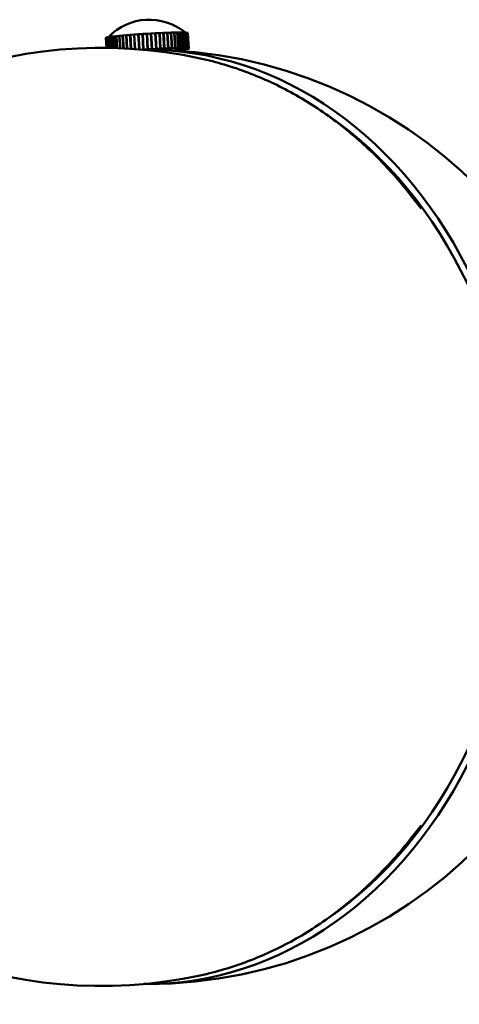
# Model space of a CAD drawing. Header units: millimetres. Extents: x 242 to 3406, y 441 to 2246.
# Tile 21 of 35: x 2209 to 2265, y 783 to 909. Entities that reach past the tile are written whole.
import ezdxf

# ---------------------------------------------------------------- set-up
doc = ezdxf.new("R2010")
doc.units = ezdxf.units.MM
doc.header["$LTSCALE"] = 12
doc.layers.add('Widoczne (ISO)', color=7, linetype='Continuous', lineweight=50)
doc.layers.add('Wymiar (ISO)', color=7, linetype='Continuous', lineweight=18)
doc.styles.add('Tekst notatki (ISO)', font='tahoma.ttf')
doc.dimstyles.new('Domyślne (ISO)', dxfattribs={"dimscale": 12, "dimtxt": 3, "dimasz": 3, "dimexe": 3.175, "dimexo": 0, "dimgap": 0.762, "dimtad": 1, "dimdec": 1, "dimlfac": 0.03937, "dimrnd": 1e-08, "dimzin": 0, "dimdsep": 46, "dimtxsty": 'Tekst notatki (ISO)', "dimblk": 'Filled-1', "dimcen": 0.09, "dimdle": 10, "dimse1": 1, "dimse2": 1, "dimclrd": 256, "dimclre": 256, "dimclrt": 256, "dimadec": 0, "dimazin": 0, "dimtfac": 0.666667, "dimtmove": 0, "dimatfit": 3, "dimfxl": 1, "dimtolj": 1, "dimlwd": 15, "dimlwe": 15, "dimarcsym": 0})

# ---------------------------------------------------------------- blocks, each defined once
blk = doc.blocks.new('Filled-1')
at = {"color": 0}
for p, q in [((0, 0), (-1, 0.25)), ((-1, 0.25), (-1, -0.25)), ((-1, 0), (0, 0)), ((-1, -0.25), (0, 0))]:
    blk.add_line(p, q, dxfattribs=at)
at = {"color": 0, "flags": 128}
blk.add_lwpolyline([(-1, -0.25), (0, 0), (-1, 0.25), (-1, -0.25)], dxfattribs=at)
at = {"color": 0}
blk.add_solid([(-1, -0.25), (0, 0), (-1, 0.25), (-1, -0.25)], dxfattribs=at)
blk = doc.blocks.new('*D4')
at = {"layer": 'Defpoints', "color": 0, "transparency": 16777216}
for p in [(1961.33, 845.66), (3116.62, 845.66), (3116.62, 501.09)]:
    blk.add_point(p, dxfattribs=at)
at = {"layer": 'Wymiar (ISO)', "lineweight": 15, "transparency": 16777216}
blk.add_line((1997.33, 501.09), (3080.62, 501.09), dxfattribs=at)
at = {"layer": 'Wymiar (ISO)', "lineweight": 15, "transparency": 16777216, "xscale": 36, "yscale": 36, "zscale": 36, "rotation": 180}
blk.add_blockref('Filled-1', (1961.33, 501.09), dxfattribs=at)
at = {"layer": 'Wymiar (ISO)', "lineweight": 15, "transparency": 16777216, "xscale": 36, "yscale": 36, "zscale": 36}
blk.add_blockref('Filled-1', (3116.62, 501.09), dxfattribs=at)
at = {"layer": 'Wymiar (ISO)', "lineweight": 18, "transparency": 16777216, "insert": (2439.87, 608.41), "char_height": 36, "attachment_point": 1, "style": 'Tekst notatki (ISO)'}
blk.add_mtext('\\A1;47.6\\P1209 mm', dxfattribs=at)

msp = doc.modelspace()

# ---------------------------------------------------------------- linework, layer by layer
at = {"layer": 'Widoczne (ISO)'}
for p, q in [((2219.66, 906.97), (2219.64, 906.94)), ((2219.64, 906.94), (2219.71, 905.65)), ((2219.67, 906.97), (2219.66, 906.97)), ((2219.74, 905.65), (2219.66, 906.97)), ((2219.74, 906.99), (2219.67, 906.97)), ((2219.67, 906.97), (2219.74, 905.65)), ((2219.75, 906.99), (2219.74, 906.99)), ((2219.82, 905.65), (2219.74, 906.99)), ((2219.88, 907.02), (2219.75, 907)), ((2219.75, 907), (2219.83, 905.65)), ((2219.9, 907.03), (2219.88, 907.02)), ((2219.96, 905.65), (2219.88, 907.02)), ((2220.07, 907.06), (2219.9, 907.03)), ((2219.9, 907.03), (2219.98, 905.65)), ((2220.09, 907.06), (2220.07, 907.06)), ((2220.16, 905.65), (2220.07, 907.06)), ((2220.32, 907.09), (2220.09, 907.06)), ((2220.09, 907.06), (2220.18, 905.64)), ((2220.35, 907.09), (2220.32, 907.09)), ((2220.4, 905.64), (2220.32, 907.09)), ((2220.62, 907.13), (2220.35, 907.1)), ((2220.35, 907.1), (2220.43, 905.64)), ((2220.65, 907.13), (2220.62, 907.13)), ((2220.7, 905.63), (2220.62, 907.13)), ((2220.96, 907.17), (2220.65, 907.13)), ((2220.65, 907.13), (2220.73, 905.63)), ((2220.99, 907.17), (2220.96, 907.17)), ((2221.05, 905.62), (2220.96, 907.17)), ((2221.34, 907.21), (2220.99, 907.17)), ((2220.99, 907.17), (2221.08, 905.62)), ((2221.38, 907.21), (2221.34, 907.21)), ((2221.44, 905.61), (2221.34, 907.21)), ((2221.77, 907.25), (2221.38, 907.21)), ((2221.38, 907.21), (2221.47, 905.61)), ((2221.81, 907.25), (2221.77, 907.25)), ((2221.86, 905.59), (2221.77, 907.25)), ((2222.23, 907.28), (2221.81, 907.25)), ((2221.81, 907.25), (2221.91, 905.59)), ((2222.27, 907.28), (2222.23, 907.28)), ((2222.33, 905.57), (2222.23, 907.28)), ((2222.71, 907.32), (2222.27, 907.29)), ((2222.27, 907.29), (2222.37, 905.56)), ((2222.76, 907.32), (2222.71, 907.32)), ((2222.82, 905.54), (2222.71, 907.32)), ((2223.23, 907.36), (2222.76, 907.33)), ((2222.76, 907.33), (2222.86, 905.53)), ((2223.27, 907.36), (2223.23, 907.36)), ((2223.33, 905.5), (2223.23, 907.36)), ((2223.76, 907.4), (2223.27, 907.36)), ((2223.27, 907.36), (2223.38, 905.5)), ((2223.8, 907.39), (2223.76, 907.4)), ((2223.87, 905.46), (2223.76, 907.4)), ((2224.3, 907.43), (2223.8, 907.4)), ((2223.8, 907.4), (2223.92, 905.46)), ((2224.34, 907.43), (2224.3, 907.43)), ((2224.41, 905.44), (2224.3, 907.43)), ((2224.45, 905.43), (2224.34, 907.43)), ((2224.85, 907.47), (2224.35, 907.44)), ((2224.35, 907.44), (2224.46, 905.44)), ((2224.86, 907.46), (2224.85, 907.47)), ((2224.96, 905.47), (2224.85, 907.47)), ((2224.97, 905.46), (2224.86, 907.46)), ((2224.88, 907.46), (2224.9, 907.47)), ((2224.88, 907.46), (2225, 905.46)), ((2225.39, 907.5), (2224.9, 907.47)), ((2224.9, 907.47), (2225.01, 905.47)), ((2225.51, 905.5), (2225.39, 907.5)), ((2225.41, 907.49), (2225.44, 907.5)), ((2225.41, 907.49), (2225.52, 905.49)), ((2225.94, 907.53), (2225.44, 907.5)), ((2225.44, 907.5), (2225.56, 905.51)), ((2226.05, 905.53), (2225.94, 907.53)), ((2225.94, 907.52), (2225.99, 907.53)), ((2226.47, 907.55), (2225.99, 907.53)), ((2225.99, 907.53), (2226.1, 905.53)), ((2226.58, 905.56), (2226.47, 907.55)), ((2226.47, 907.54), (2226.52, 907.55)), ((2226.98, 907.57), (2226.52, 907.55)), ((2226.52, 907.55), (2226.63, 905.56)), ((2227.1, 905.58), (2226.98, 907.57)), ((2226.98, 907.57), (2227.03, 907.57)), ((2227.47, 907.59), (2227.03, 907.57)), ((2227.03, 907.57), (2227.14, 905.58)), ((2227.59, 905.59), (2227.47, 907.59)), ((2227.47, 907.59), (2227.52, 907.59)), ((2227.94, 907.6), (2227.52, 907.59)), ((2227.52, 907.59), (2227.63, 905.6)), ((2227.94, 907.6), (2227.98, 907.61)), ((2228.05, 905.61), (2227.94, 907.6)), ((2227.98, 907.61), (2228.09, 905.61)), ((2228.37, 907.61), (2227.98, 907.61)), ((2228.37, 907.61), (2228.4, 907.62)), ((2228.48, 905.62), (2228.37, 907.61)), ((2228.4, 907.62), (2228.52, 905.62)), ((2228.76, 907.62), (2228.4, 907.62)), ((2228.87, 905.63), (2228.76, 907.62)), ((2228.76, 907.62), (2228.79, 907.62)), ((2228.79, 907.62), (2228.91, 905.63)), ((2229.11, 907.62), (2228.79, 907.62)), ((2229.22, 905.63), (2229.11, 907.62)), ((2229.11, 907.62), (2229.14, 907.62)), ((2229.14, 907.62), (2229.25, 905.63)), ((2229.41, 907.62), (2229.14, 907.62)), ((2229.52, 905.63), (2229.41, 907.62)), ((2229.41, 907.62), (2229.43, 907.62)), ((2229.43, 907.62), (2229.55, 905.63)), ((2229.66, 907.62), (2229.43, 907.62)), ((2229.78, 905.62), (2229.66, 907.62)), ((2229.66, 907.61), (2229.68, 907.61)), ((2229.68, 907.61), (2229.8, 905.62)), ((2229.86, 907.61), (2229.68, 907.61)), ((2229.98, 905.61), (2229.86, 907.61)), ((2229.86, 907.6), (2229.88, 907.6)), ((2229.88, 907.6), (2229.99, 905.61)), ((2230.01, 907.59), (2229.88, 907.6)), ((2230.12, 905.6), (2230.01, 907.59)), ((2230.01, 907.59), (2230.02, 907.59)), ((2230.02, 907.59), (2230.13, 905.6)), ((2230.1, 907.57), (2230.02, 907.59)), ((2230.21, 905.58), (2230.1, 907.57)), ((2230.1, 907.57), (2230.22, 905.58)), ((2230.1, 907.57), (2230.1, 907.57)), ((2230.13, 907.55), (2230.1, 907.57)), ((2230.25, 905.56), (2230.13, 907.55)), ((2226.63, 905.56), (2227.1, 905.58)), ((2227.01, 905.56), (2227.1, 905.58)), ((2227.03, 905.56), (2227.14, 905.58)), ((2227.03, 905.56), (2227.25, 905.57)), ((2227.03, 905.57), (2227.03, 905.56)), ((2227.14, 905.58), (2227.59, 905.59)), ((2227.25, 905.57), (2227.48, 905.58)), ((2227.48, 905.58), (2227.59, 905.59)), ((2227.5, 905.58), (2227.63, 905.6)), ((2227.5, 905.58), (2227.71, 905.59)), ((2227.5, 905.58), (2227.5, 905.58)), ((2227.63, 905.6), (2228.05, 905.61)), ((2227.71, 905.59), (2227.92, 905.59)), ((2227.92, 905.59), (2228.05, 905.61)), ((2227.94, 905.59), (2228.09, 905.61)), ((2227.94, 905.59), (2228.13, 905.6)), ((2227.94, 905.59), (2227.94, 905.59)), ((2228.09, 905.61), (2228.48, 905.62)), ((2228.13, 905.6), (2228.33, 905.6)), ((2228.33, 905.6), (2228.48, 905.62)), ((2228.34, 905.6), (2228.52, 905.62)), ((2228.34, 905.6), (2228.52, 905.61)), ((2228.34, 905.6), (2228.34, 905.6)), ((2228.52, 905.62), (2228.87, 905.63)), ((2228.52, 905.61), (2228.7, 905.61)), ((2228.7, 905.61), (2228.87, 905.63)), ((2228.71, 905.61), (2228.91, 905.63)), ((2228.71, 905.61), (2228.87, 905.61)), ((2228.71, 905.61), (2228.71, 905.61)), ((2228.87, 905.61), (2229.03, 905.61)), ((2228.91, 905.63), (2229.22, 905.63)), ((2229.03, 905.61), (2229.22, 905.63)), ((2229.04, 905.61), (2229.25, 905.63)), ((2229.04, 905.61), (2229.18, 905.61)), ((2229.04, 905.61), (2229.04, 905.61)), ((2229.18, 905.61), (2229.32, 905.61)), ((2229.25, 905.63), (2229.52, 905.63)), ((2229.32, 905.61), (2229.52, 905.63)), ((2229.33, 905.61), (2229.55, 905.63)), ((2229.33, 905.61), (2229.44, 905.61)), ((2229.33, 905.61), (2229.33, 905.61)), ((2229.44, 905.61), (2229.55, 905.6)), ((2229.55, 905.63), (2229.78, 905.62)), ((2229.55, 905.6), (2229.78, 905.62)), ((2229.56, 905.6), (2229.8, 905.62)), ((2229.56, 905.6), (2229.65, 905.6)), ((2229.56, 905.6), (2229.56, 905.6)), ((2229.65, 905.6), (2229.74, 905.59)), ((2229.74, 905.59), (2229.98, 905.61)), ((2229.75, 905.59), (2229.99, 905.61)), ((2229.75, 905.59), (2229.82, 905.59)), ((2229.75, 905.59), (2229.75, 905.59)), ((2229.8, 905.62), (2229.98, 905.61)), ((2229.82, 905.59), (2229.88, 905.58)), ((2229.88, 905.58), (2230.12, 905.6)), ((2229.89, 905.58), (2230.13, 905.6)), ((2229.89, 905.58), (2229.93, 905.57)), ((2229.89, 905.58), (2229.89, 905.58)), ((2229.93, 905.57), (2229.97, 905.56)), ((2229.97, 905.56), (2230.21, 905.58)), ((2229.97, 905.56), (2230.22, 905.58)), ((2229.99, 905.61), (2230.12, 905.6)), ((2230.13, 905.6), (2230.21, 905.58)), ((2230.22, 905.58), (2230.25, 905.56)), ((2224.26, 905.43), (2224.41, 905.44)), ((2224.33, 905.42), (2224.45, 905.43)), ((2224.45, 905.43), (2224.41, 905.44)), ((2224.46, 905.44), (2224.96, 905.47)), ((2224.48, 905.43), (2224.46, 905.44)), ((2224.48, 905.43), (2224.73, 905.45)), ((2224.73, 905.45), (2224.97, 905.46)), ((2224.97, 905.46), (2224.96, 905.47)), ((2225, 905.46), (2225.25, 905.48)), ((2225, 905.46), (2225.01, 905.47)), ((2225.01, 905.47), (2225.51, 905.5)), ((2225.25, 905.48), (2225.5, 905.49)), ((2225.5, 905.49), (2225.51, 905.5)), ((2225.52, 905.49), (2225.77, 905.51)), ((2225.52, 905.49), (2225.56, 905.51)), ((2225.56, 905.51), (2226.05, 905.53)), ((2225.77, 905.51), (2226.01, 905.52)), ((2226.01, 905.52), (2226.05, 905.53)), ((2226.04, 905.52), (2226.28, 905.53)), ((2226.04, 905.52), (2226.1, 905.53)), ((2226.04, 905.53), (2226.04, 905.52)), ((2226.1, 905.53), (2226.58, 905.56)), ((2226.28, 905.53), (2226.52, 905.54)), ((2226.52, 905.54), (2226.58, 905.56)), ((2226.54, 905.54), (2226.63, 905.56)), ((2226.54, 905.54), (2226.78, 905.55)), ((2226.54, 905.55), (2226.54, 905.54)), ((2226.78, 905.55), (2227.01, 905.56)), ((2228.54, 905.31), (2228.46, 905.3)), ((2228.71, 905.33), (2228.54, 905.31)), ((2228.89, 905.33), (2228.55, 905.3)), ((2228.71, 905.33), (2228.89, 905.33)), ((2228.71, 905.33), (2228.71, 905.33)), ((2228.89, 905.35), (2228.73, 905.33)), ((2228.73, 905.33), (2228.73, 905.33)), ((2228.73, 905.33), (2228.92, 905.33)), ((2229.04, 905.36), (2228.89, 905.35)), ((2228.89, 905.33), (2228.89, 905.33)), ((2229.24, 905.37), (2228.92, 905.33)), ((2229.04, 905.36), (2229.24, 905.37)), ((2229.04, 905.36), (2229.04, 905.36)), ((2229.19, 905.38), (2229.06, 905.36)), ((2229.06, 905.36), (2229.27, 905.37)), ((2229.06, 905.36), (2229.06, 905.36)), ((2229.33, 905.4), (2229.19, 905.38)), ((2229.24, 905.37), (2229.24, 905.37)), ((2229.54, 905.4), (2229.27, 905.37)), ((2229.33, 905.4), (2229.54, 905.4)), ((2229.33, 905.4), (2229.33, 905.4)), ((2229.45, 905.42), (2229.34, 905.4)), ((2229.34, 905.4), (2229.56, 905.41)), ((2229.34, 905.4), (2229.34, 905.4)), ((2229.56, 905.43), (2229.45, 905.42)), ((2229.54, 905.41), (2229.54, 905.4)), ((2229.79, 905.44), (2229.56, 905.41)), ((2229.56, 905.43), (2229.79, 905.44)), ((2229.56, 905.43), (2229.56, 905.43)), ((2229.66, 905.45), (2229.57, 905.43)), ((2229.57, 905.43), (2229.81, 905.44)), ((2229.57, 905.43), (2229.57, 905.43)), ((2229.75, 905.46), (2229.66, 905.45)), ((2229.75, 905.46), (2229.99, 905.47)), ((2229.75, 905.46), (2229.75, 905.46)), ((2229.82, 905.48), (2229.76, 905.46)), ((2229.76, 905.46), (2230, 905.48)), ((2229.76, 905.46), (2229.76, 905.46)), ((2229.79, 905.44), (2229.79, 905.44)), ((2229.99, 905.47), (2229.81, 905.44)), ((2229.89, 905.49), (2229.82, 905.48)), ((2229.93, 905.51), (2229.89, 905.49)), ((2229.89, 905.49), (2230.14, 905.51)), ((2229.89, 905.49), (2230.13, 905.5)), ((2229.89, 905.49), (2229.89, 905.49)), ((2229.89, 905.49), (2229.89, 905.49)), ((2229.97, 905.52), (2229.93, 905.51)), ((2229.97, 905.56), (2229.98, 905.55)), ((2229.97, 905.56), (2229.97, 905.56)), ((2229.98, 905.53), (2229.97, 905.52)), ((2229.97, 905.52), (2230.22, 905.53)), ((2229.97, 905.52), (2230.22, 905.53)), ((2229.97, 905.52), (2229.97, 905.52)), ((2229.97, 905.52), (2229.97, 905.52)), ((2229.98, 905.55), (2230, 905.54)), ((2230, 905.54), (2229.98, 905.53)), ((2229.99, 905.55), (2229.99, 905.54)), ((2229.99, 905.47), (2229.99, 905.47)), ((2230, 905.54), (2230.25, 905.56)), ((2230, 905.54), (2230.25, 905.56)), ((2230, 905.54), (2230, 905.54)), ((2230.13, 905.5), (2230, 905.48)), ((2230.13, 905.51), (2230.13, 905.5)), ((2230.22, 905.53), (2230.14, 905.51)), ((2230.25, 905.56), (2230.22, 905.53)), ((2230.22, 905.53), (2230.22, 905.53)), ((2230.25, 905.56), (2230.25, 905.56)), ((2259.96, 885.12), (2258.61, 886.83)), ((2259.96, 806.19), (2258.61, 804.48))]:
    msp.add_line(p, q, dxfattribs=at)
for centre, radius, start, end in [((2225.19, 902.01), 7.25, 50.5485, 136.0904), ((2219.05, 845.66), 60, 77.8194, 282.1806), ((2224.93, 845.66), 59.75, 270, 90)]:
    msp.add_arc(centre, radius, start, end, dxfattribs=at)
for centre, major_axis, ratio, start_param, end_param in [((2224.88, 907.25), (-4.99, -0.29), 0.042032, 4.817448, 4.819627), ((2224.88, 907.25), (-4.99, -0.29), 0.042032, 4.709967, 4.714776), ((2224.88, 907.25), (-4.99, -0.29), 0.042032, 4.605116, 4.607293), ((2224.93, 845.66), (0, -59.75), 0.809017, 6.275208, 9.432755), ((2225, 905.25), (-4.99, -0.29), 0.042032, 4.241132, 4.345852), ((2225, 905.25), (-4.99, -0.29), 0.042032, 4.136413, 4.241132), ((2225, 905.25), (-4.99, -0.29), 0.042032, 4.031693, 4.136413), ((2225, 905.25), (-4.99, -0.29), 0.042032, 3.926973, 4.031693), ((2225, 905.25), (-4.99, -0.29), 0.042032, 3.822253, 3.926973), ((2225, 905.25), (-4.99, -0.29), 0.042032, 3.717534, 3.822253), ((2225, 905.25), (-4.99, -0.29), 0.042032, 3.612814, 3.717534), ((2225, 905.25), (4.99, 0.29), 0.042032, 0.366501, 0.471221), ((2225, 905.25), (4.99, 0.29), 0.042032, 0.261782, 0.366501), ((2225, 905.25), (4.99, 0.29), 0.042032, 0.157062, 0.261782), ((2225, 905.25), (4.99, 0.29), 0.042032, 0.052342, 0.157062), ((2225, 905.25), (-4.99, -0.29), 0.042032, 4.764731, 4.843837), ((2225, 905.25), (-4.99, -0.29), 0.042032, 4.660011, 4.764731), ((2225, 905.25), (-4.99, -0.29), 0.042032, 4.555292, 4.660011), ((2225, 905.25), (-4.99, -0.29), 0.042032, 4.450572, 4.555292), ((2225, 905.25), (2, 0.12), 0.042032, 0.017072, 0.887059), ((2225, 905.25), (-4.99, -0.29), 0.042032, 4.345852, 4.450572), ((2225, 905.25), (4.99, 0.29), 0.042032, 5.475817, 5.497769), ((2225, 905.25), (4.99, 0.29), 0.042032, 5.497769, 5.602489), ((2225, 905.25), (4.99, 0.29), 0.042032, 5.602489, 5.707209), ((2225, 905.25), (4.99, 0.29), 0.042032, 5.707209, 5.811929), ((2225, 905.25), (4.99, 0.29), 0.042032, 5.811929, 5.916648), ((2225, 905.25), (4.99, 0.29), 0.042032, 5.916648, 6.021368), ((2225, 905.25), (4.99, 0.29), 0.042032, 6.021368, 6.126088), ((2225, 905.25), (4.99, 0.29), 0.042032, 6.126088, 6.230808), ((2225, 905.25), (4.99, 0.29), 0.042032, 6.230808, 6.335527), ((2224.93, 845.66), (0, -58.75), 0.809017, 0.505214, 2.636378)]:
    msp.add_ellipse(centre, major_axis=major_axis, ratio=ratio, start_param=start_param, end_param=end_param, dxfattribs=at)
for points, knots in [([(2231.71, 904.3), (2233.77, 903.86), (2235.81, 903.26), (2239.79, 901.74), (2241.74, 900.84), (2245.51, 898.74), (2247.33, 897.54), (2250.84, 894.9), (2252.51, 893.45), (2255.7, 890.31), (2257.2, 888.62), (2258.61, 886.83)], [4.9568449, 4.9568449, 4.9568449, 4.9568449, 5.0819721, 5.0819721, 5.2070993, 5.2070993, 5.3322264, 5.3322264, 5.4573536, 5.4573536, 5.5824808, 5.5824808, 5.5824808, 5.5824808]), ([(2258.61, 804.48), (2257.2, 802.69), (2255.7, 801), (2252.51, 797.86), (2250.84, 796.41), (2247.33, 793.77), (2245.51, 792.57), (2241.74, 790.47), (2239.79, 789.57), (2235.81, 788.06), (2233.77, 787.45), (2231.71, 787.01)], [0.8438446, 0.8438446, 0.8438446, 0.8438446, 0.9689718, 0.9689718, 1.0940989, 1.0940989, 1.2192261, 1.2192261, 1.3443533, 1.3443533, 1.4694804, 1.4694804, 1.4694804, 1.4694804])]:
    msp.add_open_spline(points, degree=3, knots=knots, dxfattribs=at)

# ---------------------------------------------------------------- dimensions: what is measured, and where the dimension line sits
at = {"layer": 'Wymiar (ISO)', "lineweight": 18}
dim = msp.add_linear_dim(base=(3116.62, 501.09), p1=(1961.33, 845.66), p2=(3116.62, 845.66), angle=180, text='<>\\P1209 mm', dimstyle='Domyślne (ISO)', override={"dimgap": 0.762, "dimdec": 1, "dimlfac": 0.041202, "dimpost": '\\X', "dimse1": 1, "dimse2": 1, "dimtol": 0, "dimlim": 0, "dimtp": 0, "dimtm": 0, "dimtdec": 2, "dimtofl": 0, "dimatfit": 1, "dimtvp": -0.25}, dxfattribs=at)
dim.commit()
dim.dimension.update_dxf_attribs({"geometry": '*D4', "text_midpoint": (2538.98, 501.09), "dimtype": 160})

doc.saveas('drawing.dxf')
